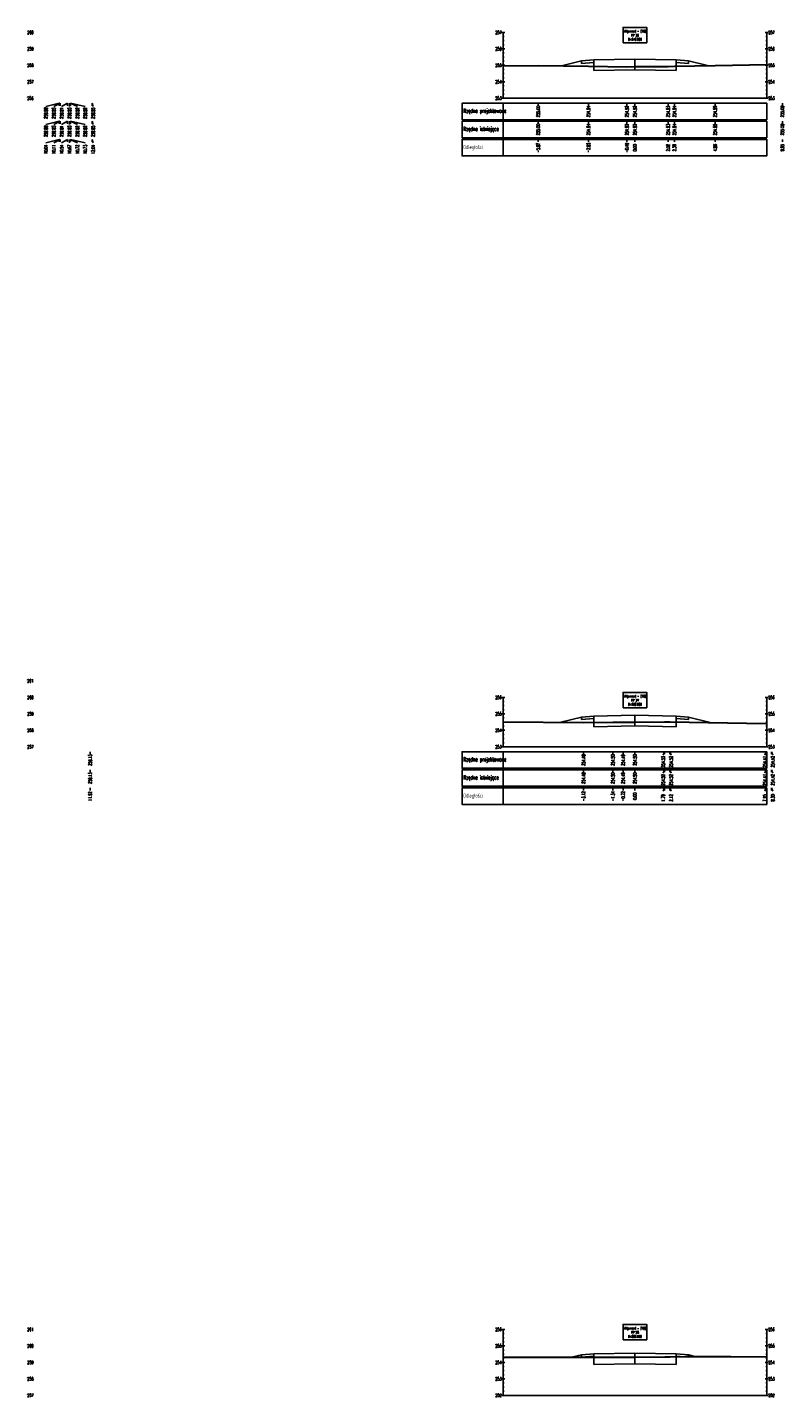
# Model space of a CAD drawing. Header units: metres. Extents: x 7443303 to 7445102, y 5636808 to 5638129.
# Tile 7 of 11: x 7445055 to 7445100, y 5637846 to 5637930. Entities that reach past the tile are written whole.
import ezdxf

# ---------------------------------------------------------------- set-up
doc = ezdxf.new("R2010")
doc.units = ezdxf.units.M
for name, color, linetype in [('C-ROAD-SCTN', 7, 'Continuous'), ('C-ROAD-SCTN-TEXT', 7, 'Continuous'), ('C-ROAD-SCTN-VIEW', 7, 'Continuous'), ('C-ROAD-SHAP', 32, 'Continuous')]:
    doc.layers.add(name, color=color, linetype=linetype)
doc.styles.add('MAT', font='simplex.shx', dxfattribs={"width": 0.6})

msp = doc.modelspace()

# ---------------------------------------------------------------- linework, layer by layer
at = {"layer": 'C-ROAD-SCTN', "color": 153, "linetype": 'Continuous', "lineweight": -3}
for p, q in [((7445087.015, 5637927.186), (7445088.217, 5637927.486)), ((7445088.217, 5637927.486), (7445088.967, 5637927.546)), ((7445088.217, 5637927.486), (7445088.218, 5637927.336)), ((7445088.218, 5637927.336), (7445088.967, 5637927.396)), ((7445088.967, 5637927.546), (7445091.467, 5637927.596)), ((7445088.967, 5637927.546), (7445088.967, 5637926.896)), ((7445088.967, 5637927.396), (7445088.967, 5637927.546)), ((7445091.467, 5637927.596), (7445093.967, 5637927.546)), ((7445091.467, 5637926.946), (7445091.467, 5637927.596)), ((7445093.967, 5637927.546), (7445093.967, 5637926.896)), ((7445093.967, 5637927.546), (7445094.717, 5637927.486)), ((7445093.967, 5637927.396), (7445093.967, 5637927.546)), ((7445093.967, 5637927.396), (7445094.716, 5637927.336)), ((7445094.717, 5637927.486), (7445094.716, 5637927.336)), ((7445094.717, 5637927.486), (7445095.868, 5637927.199)), ((7445088.967, 5637926.896), (7445091.467, 5637926.946)), ((7445091.467, 5637926.946), (7445093.967, 5637926.896)), ((7445086.965, 5637887.331), (7445088.217, 5637887.644)), ((7445088.217, 5637887.644), (7445088.967, 5637887.704)), ((7445088.217, 5637887.644), (7445088.218, 5637887.494)), ((7445088.218, 5637887.494), (7445088.967, 5637887.554)), ((7445088.967, 5637887.704), (7445091.467, 5637887.754)), ((7445088.967, 5637887.704), (7445088.967, 5637887.054)), ((7445088.967, 5637887.554), (7445088.967, 5637887.704)), ((7445091.467, 5637887.754), (7445093.967, 5637887.704)), ((7445091.467, 5637887.104), (7445091.467, 5637887.754)), ((7445093.967, 5637887.704), (7445093.967, 5637887.054)), ((7445093.967, 5637887.704), (7445094.717, 5637887.644)), ((7445093.967, 5637887.554), (7445093.967, 5637887.704)), ((7445093.967, 5637887.554), (7445094.716, 5637887.494)), ((7445094.717, 5637887.644), (7445094.716, 5637887.494)), ((7445094.717, 5637887.644), (7445096.029, 5637887.316)), ((7445088.967, 5637887.054), (7445091.467, 5637887.104)), ((7445091.467, 5637887.104), (7445093.967, 5637887.054)), ((7445087.619, 5637848.775), (7445088.217, 5637848.925)), ((7445088.217, 5637848.925), (7445088.967, 5637848.985)), ((7445088.217, 5637848.925), (7445088.218, 5637848.775)), ((7445088.967, 5637848.985), (7445091.467, 5637849.035)), ((7445088.967, 5637848.985), (7445088.967, 5637848.335)), ((7445088.967, 5637848.835), (7445088.967, 5637848.985)), ((7445091.467, 5637849.035), (7445093.967, 5637848.985)), ((7445091.467, 5637848.385), (7445091.467, 5637849.035)), ((7445093.967, 5637848.985), (7445093.967, 5637848.335)), ((7445093.967, 5637848.985), (7445094.717, 5637848.925)), ((7445093.967, 5637848.835), (7445093.967, 5637848.985)), ((7445094.717, 5637848.925), (7445094.716, 5637848.775)), ((7445094.717, 5637848.925), (7445095.11, 5637848.827)), ((7445088.218, 5637848.775), (7445088.967, 5637848.835)), ((7445088.967, 5637848.335), (7445091.467, 5637848.385)), ((7445091.467, 5637848.385), (7445093.967, 5637848.335)), ((7445093.967, 5637848.835), (7445094.716, 5637848.775))]:
    msp.add_line(p, q, dxfattribs=at)
at = {"layer": 'C-ROAD-SCTN', "color": 1, "linetype": 'Continuous', "lineweight": 30}
for points in [[(7445083.467, 5637927.191), (7445085.594, 5637927.213), (7445088.641, 5637927.155), (7445090.981, 5637927.133), (7445091.467, 5637927.136), (7445093.482, 5637927.148), (7445093.86, 5637927.157), (7445096.329, 5637927.208), (7445099.467, 5637927.273)], [(7445083.467, 5637887.356), (7445088.344, 5637887.321), (7445090.124, 5637887.34), (7445090.746, 5637887.328), (7445091.467, 5637887.337), (7445093.257, 5637887.361), (7445093.592, 5637887.363), (7445099.422, 5637887.25), (7445099.467, 5637887.251)], [(7445083.467, 5637848.78), (7445087.991, 5637848.775), (7445089.588, 5637848.778), (7445090.55, 5637848.785), (7445091.467, 5637848.79), (7445093.288, 5637848.8), (7445093.576, 5637848.802), (7445094.555, 5637848.825), (7445097.28, 5637848.832), (7445099.467, 5637848.795)]]:
    msp.add_lwpolyline(points, dxfattribs=at)
at = {"layer": 'C-ROAD-SCTN-TEXT', "color": 1, "linetype": 'Continuous', "lineweight": -3}
for p, q in [((7445056.505, 5637924.915), (7445055.704, 5637924.715)), ((7445056.575, 5637924.915), (7445056.181, 5637924.715)), ((7445057.007, 5637924.915), (7445056.658, 5637924.715)), ((7445057.135, 5637924.915), (7445057.135, 5637924.715)), ((7445057.185, 5637924.915), (7445057.612, 5637924.715)), ((7445057.201, 5637924.915), (7445058.089, 5637924.715)), ((7445058.507, 5637924.915), (7445058.566, 5637924.715)), ((7445056.505, 5637922.715), (7445055.704, 5637922.515)), ((7445056.575, 5637922.715), (7445056.181, 5637922.515)), ((7445057.007, 5637922.715), (7445056.658, 5637922.515)), ((7445057.135, 5637922.715), (7445057.135, 5637922.515)), ((7445057.185, 5637922.715), (7445057.612, 5637922.515)), ((7445057.201, 5637922.715), (7445058.089, 5637922.515)), ((7445058.507, 5637922.715), (7445058.566, 5637922.515)), ((7445093.257, 5637885.54), (7445093.186, 5637885.34)), ((7445093.592, 5637885.54), (7445093.663, 5637885.34)), ((7445099.422, 5637885.54), (7445099.353, 5637885.34)), ((7445099.762, 5637885.54), (7445099.83, 5637885.34)), ((7445093.257, 5637883.34), (7445093.186, 5637883.14)), ((7445093.592, 5637883.34), (7445093.663, 5637883.14)), ((7445099.422, 5637883.34), (7445099.353, 5637883.14)), ((7445099.762, 5637883.34), (7445099.83, 5637883.14))]:
    msp.add_line(p, q, dxfattribs=at)
at = {"layer": 'C-ROAD-SCTN-TEXT', "color": 7, "linetype": 'Continuous', "lineweight": -3}
for p, q in [((7445056.505, 5637923.815), (7445055.704, 5637923.615)), ((7445056.575, 5637923.815), (7445056.181, 5637923.615)), ((7445057.007, 5637923.815), (7445056.658, 5637923.615)), ((7445057.135, 5637923.815), (7445057.135, 5637923.615)), ((7445057.185, 5637923.815), (7445057.612, 5637923.615)), ((7445057.201, 5637923.815), (7445058.089, 5637923.615)), ((7445058.507, 5637923.815), (7445058.566, 5637923.615)), ((7445093.257, 5637884.44), (7445093.186, 5637884.24)), ((7445093.592, 5637884.44), (7445093.663, 5637884.24)), ((7445099.422, 5637884.44), (7445099.353, 5637884.24)), ((7445099.762, 5637884.44), (7445099.83, 5637884.24))]:
    msp.add_line(p, q, dxfattribs=at)
at = {"layer": 'C-ROAD-SCTN-VIEW', "color": 7, "linetype": 'Continuous', "lineweight": -3}
for p, q in [((7445083.367, 5637929.215), (7445083.567, 5637929.215)), ((7445083.417, 5637928.965), (7445083.517, 5637928.965)), ((7445083.467, 5637925.215), (7445083.467, 5637929.215)), ((7445099.367, 5637929.215), (7445099.567, 5637929.215)), ((7445099.417, 5637928.965), (7445099.517, 5637928.965)), ((7445099.467, 5637925.215), (7445099.467, 5637929.215)), ((7445083.367, 5637928.215), (7445083.567, 5637928.215)), ((7445083.417, 5637928.715), (7445083.517, 5637928.715)), ((7445083.417, 5637928.465), (7445083.517, 5637928.465)), ((7445083.417, 5637927.965), (7445083.517, 5637927.965)), ((7445099.367, 5637928.215), (7445099.567, 5637928.215)), ((7445099.417, 5637928.715), (7445099.517, 5637928.715)), ((7445099.417, 5637928.465), (7445099.517, 5637928.465)), ((7445099.417, 5637927.965), (7445099.517, 5637927.965)), ((7445083.367, 5637927.215), (7445083.567, 5637927.215)), ((7445083.417, 5637927.715), (7445083.517, 5637927.715)), ((7445083.417, 5637927.465), (7445083.517, 5637927.465)), ((7445099.367, 5637927.215), (7445099.567, 5637927.215)), ((7445099.417, 5637927.715), (7445099.517, 5637927.715)), ((7445099.417, 5637927.465), (7445099.517, 5637927.465)), ((7445083.417, 5637926.965), (7445083.517, 5637926.965)), ((7445083.417, 5637926.715), (7445083.517, 5637926.715)), ((7445083.417, 5637926.465), (7445083.517, 5637926.465)), ((7445099.417, 5637926.965), (7445099.517, 5637926.965)), ((7445099.417, 5637926.715), (7445099.517, 5637926.715)), ((7445099.417, 5637926.465), (7445099.517, 5637926.465)), ((7445083.367, 5637926.215), (7445083.567, 5637926.215)), ((7445083.417, 5637925.965), (7445083.517, 5637925.965)), ((7445083.417, 5637925.715), (7445083.517, 5637925.715)), ((7445083.417, 5637925.465), (7445083.517, 5637925.465)), ((7445099.367, 5637926.215), (7445099.567, 5637926.215)), ((7445099.417, 5637925.965), (7445099.517, 5637925.965)), ((7445099.417, 5637925.715), (7445099.517, 5637925.715)), ((7445099.417, 5637925.465), (7445099.517, 5637925.465)), ((7445083.367, 5637925.215), (7445099.567, 5637925.215)), ((7445056.505, 5637923.815), (7445056.505, 5637923.665)), ((7445056.575, 5637923.815), (7445056.575, 5637923.665)), ((7445057.007, 5637923.815), (7445057.007, 5637923.665)), ((7445057.135, 5637923.815), (7445057.135, 5637923.665)), ((7445057.185, 5637923.815), (7445057.185, 5637923.665)), ((7445057.201, 5637923.815), (7445057.201, 5637923.665)), ((7445058.507, 5637923.815), (7445058.507, 5637923.665)), ((7445085.594, 5637923.815), (7445085.594, 5637923.665)), ((7445088.641, 5637923.815), (7445088.641, 5637923.665)), ((7445090.981, 5637923.815), (7445090.981, 5637923.665)), ((7445091.467, 5637923.815), (7445091.467, 5637923.665)), ((7445093.482, 5637923.815), (7445093.482, 5637923.665)), ((7445093.86, 5637923.815), (7445093.86, 5637923.665)), ((7445096.329, 5637923.815), (7445096.329, 5637923.665)), ((7445100.415, 5637923.815), (7445100.415, 5637923.665)), ((7445083.367, 5637888.84), (7445083.567, 5637888.84)), ((7445083.467, 5637885.84), (7445083.467, 5637888.84)), ((7445099.367, 5637888.84), (7445099.567, 5637888.84)), ((7445099.467, 5637885.84), (7445099.467, 5637888.84)), ((7445083.417, 5637888.59), (7445083.517, 5637888.59)), ((7445083.417, 5637888.34), (7445083.517, 5637888.34)), ((7445083.417, 5637888.09), (7445083.517, 5637888.09)), ((7445099.417, 5637888.59), (7445099.517, 5637888.59)), ((7445099.417, 5637888.34), (7445099.517, 5637888.34)), ((7445099.417, 5637888.09), (7445099.517, 5637888.09)), ((7445083.367, 5637887.84), (7445083.567, 5637887.84)), ((7445083.417, 5637887.59), (7445083.517, 5637887.59)), ((7445083.417, 5637887.34), (7445083.517, 5637887.34)), ((7445099.367, 5637887.84), (7445099.567, 5637887.84)), ((7445099.417, 5637887.59), (7445099.517, 5637887.59)), ((7445099.417, 5637887.34), (7445099.517, 5637887.34)), ((7445083.367, 5637886.84), (7445083.567, 5637886.84)), ((7445083.417, 5637887.09), (7445083.517, 5637887.09)), ((7445083.417, 5637886.59), (7445083.517, 5637886.59)), ((7445083.417, 5637886.34), (7445083.517, 5637886.34)), ((7445099.367, 5637886.84), (7445099.567, 5637886.84)), ((7445099.417, 5637887.09), (7445099.517, 5637887.09)), ((7445099.417, 5637886.59), (7445099.517, 5637886.59)), ((7445099.417, 5637886.34), (7445099.517, 5637886.34)), ((7445083.367, 5637885.84), (7445099.567, 5637885.84)), ((7445083.417, 5637886.09), (7445083.517, 5637886.09)), ((7445099.417, 5637886.09), (7445099.517, 5637886.09)), ((7445058.389, 5637884.44), (7445058.389, 5637884.29)), ((7445088.344, 5637884.44), (7445088.344, 5637884.29)), ((7445090.124, 5637884.44), (7445090.124, 5637884.29)), ((7445090.746, 5637884.44), (7445090.746, 5637884.29)), ((7445091.467, 5637884.44), (7445091.467, 5637884.29)), ((7445093.257, 5637884.44), (7445093.257, 5637884.29)), ((7445093.592, 5637884.44), (7445093.592, 5637884.29)), ((7445099.422, 5637884.44), (7445099.422, 5637884.29)), ((7445099.762, 5637884.44), (7445099.762, 5637884.29)), ((7445083.367, 5637850.465), (7445083.567, 5637850.465)), ((7445083.417, 5637850.215), (7445083.517, 5637850.215)), ((7445083.417, 5637849.965), (7445083.517, 5637849.965)), ((7445083.467, 5637846.465), (7445083.467, 5637850.465)), ((7445099.367, 5637850.465), (7445099.567, 5637850.465)), ((7445099.417, 5637850.215), (7445099.517, 5637850.215)), ((7445099.417, 5637849.965), (7445099.517, 5637849.965)), ((7445099.467, 5637846.465), (7445099.467, 5637850.465)), ((7445083.367, 5637849.465), (7445083.567, 5637849.465)), ((7445083.417, 5637849.715), (7445083.517, 5637849.715)), ((7445083.417, 5637849.215), (7445083.517, 5637849.215)), ((7445083.417, 5637848.965), (7445083.517, 5637848.965)), ((7445099.367, 5637849.465), (7445099.567, 5637849.465)), ((7445099.417, 5637849.715), (7445099.517, 5637849.715)), ((7445099.417, 5637849.215), (7445099.517, 5637849.215)), ((7445099.417, 5637848.965), (7445099.517, 5637848.965)), ((7445083.367, 5637848.465), (7445083.567, 5637848.465)), ((7445083.417, 5637848.715), (7445083.517, 5637848.715)), ((7445083.417, 5637848.215), (7445083.517, 5637848.215)), ((7445099.367, 5637848.465), (7445099.567, 5637848.465)), ((7445099.417, 5637848.715), (7445099.517, 5637848.715)), ((7445099.417, 5637848.215), (7445099.517, 5637848.215)), ((7445083.367, 5637847.465), (7445083.567, 5637847.465)), ((7445083.417, 5637847.965), (7445083.517, 5637847.965)), ((7445083.417, 5637847.715), (7445083.517, 5637847.715)), ((7445099.367, 5637847.465), (7445099.567, 5637847.465)), ((7445099.417, 5637847.965), (7445099.517, 5637847.965)), ((7445099.417, 5637847.715), (7445099.517, 5637847.715)), ((7445083.367, 5637846.465), (7445099.567, 5637846.465)), ((7445083.417, 5637847.215), (7445083.517, 5637847.215)), ((7445083.417, 5637846.965), (7445083.517, 5637846.965)), ((7445083.417, 5637846.715), (7445083.517, 5637846.715)), ((7445099.417, 5637847.215), (7445099.517, 5637847.215)), ((7445099.417, 5637846.965), (7445099.517, 5637846.965)), ((7445099.417, 5637846.715), (7445099.517, 5637846.715))]:
    msp.add_line(p, q, dxfattribs=at)
at = {"layer": 'C-ROAD-SCTN-VIEW', "color": 1, "linetype": 'Continuous', "lineweight": -3}
for p, q in [((7445056.505, 5637924.915), (7445056.505, 5637924.765)), ((7445056.575, 5637924.915), (7445056.575, 5637924.765)), ((7445057.007, 5637924.915), (7445057.007, 5637924.765)), ((7445057.135, 5637924.915), (7445057.135, 5637924.765)), ((7445057.185, 5637924.915), (7445057.185, 5637924.765)), ((7445057.201, 5637924.915), (7445057.201, 5637924.765)), ((7445058.507, 5637924.915), (7445058.507, 5637924.765)), ((7445085.594, 5637924.915), (7445085.594, 5637924.765)), ((7445088.641, 5637924.915), (7445088.641, 5637924.765)), ((7445090.981, 5637924.915), (7445090.981, 5637924.765)), ((7445091.467, 5637924.915), (7445091.467, 5637924.765)), ((7445093.482, 5637924.915), (7445093.482, 5637924.765)), ((7445093.86, 5637924.915), (7445093.86, 5637924.765)), ((7445096.329, 5637924.915), (7445096.329, 5637924.765)), ((7445100.415, 5637924.915), (7445100.415, 5637924.765)), ((7445056.505, 5637922.715), (7445056.505, 5637922.565)), ((7445056.575, 5637922.715), (7445056.575, 5637922.565)), ((7445057.007, 5637922.715), (7445057.007, 5637922.565)), ((7445057.135, 5637922.715), (7445057.135, 5637922.565)), ((7445057.185, 5637922.715), (7445057.185, 5637922.565)), ((7445057.201, 5637922.715), (7445057.201, 5637922.565)), ((7445058.507, 5637922.715), (7445058.507, 5637922.565)), ((7445085.594, 5637922.715), (7445085.594, 5637922.565)), ((7445088.641, 5637922.715), (7445088.641, 5637922.565)), ((7445090.981, 5637922.715), (7445090.981, 5637922.565)), ((7445091.467, 5637922.715), (7445091.467, 5637922.565)), ((7445093.482, 5637922.715), (7445093.482, 5637922.565)), ((7445093.86, 5637922.715), (7445093.86, 5637922.565)), ((7445096.329, 5637922.715), (7445096.329, 5637922.565)), ((7445100.415, 5637922.715), (7445100.415, 5637922.565)), ((7445058.389, 5637885.54), (7445058.389, 5637885.39)), ((7445088.344, 5637885.54), (7445088.344, 5637885.39)), ((7445090.124, 5637885.54), (7445090.124, 5637885.39)), ((7445090.746, 5637885.54), (7445090.746, 5637885.39)), ((7445091.467, 5637885.54), (7445091.467, 5637885.39)), ((7445093.257, 5637885.54), (7445093.257, 5637885.39)), ((7445093.592, 5637885.54), (7445093.592, 5637885.39)), ((7445099.422, 5637885.54), (7445099.422, 5637885.39)), ((7445099.762, 5637885.54), (7445099.762, 5637885.39)), ((7445058.389, 5637883.34), (7445058.389, 5637883.19)), ((7445088.344, 5637883.34), (7445088.344, 5637883.19)), ((7445090.124, 5637883.34), (7445090.124, 5637883.19)), ((7445090.746, 5637883.34), (7445090.746, 5637883.19)), ((7445091.467, 5637883.34), (7445091.467, 5637883.19)), ((7445093.257, 5637883.34), (7445093.257, 5637883.19)), ((7445093.592, 5637883.34), (7445093.592, 5637883.19)), ((7445099.422, 5637883.34), (7445099.422, 5637883.19)), ((7445099.762, 5637883.34), (7445099.762, 5637883.19))]:
    msp.add_line(p, q, dxfattribs=at)
at = {"layer": 'C-ROAD-SCTN-VIEW', "color": 7, "linetype": 'Continuous', "lineweight": -3}
for points in [[(7445090.746, 5637928.59), (7445092.187, 5637928.59), (7445092.187, 5637929.519), (7445090.746, 5637929.519)], [(7445083.467, 5637922.815), (7445083.467, 5637923.815), (7445080.967, 5637923.815), (7445080.967, 5637922.815)], [(7445083.467, 5637922.815), (7445099.467, 5637922.815), (7445099.467, 5637923.815), (7445083.467, 5637923.815)], [(7445090.746, 5637888.215), (7445092.187, 5637888.215), (7445092.187, 5637889.144), (7445090.746, 5637889.144)], [(7445083.467, 5637883.44), (7445083.467, 5637884.44), (7445080.967, 5637884.44), (7445080.967, 5637883.44)], [(7445083.467, 5637883.44), (7445099.467, 5637883.44), (7445099.467, 5637884.44), (7445083.467, 5637884.44)], [(7445090.746, 5637849.84), (7445092.187, 5637849.84), (7445092.187, 5637850.769), (7445090.746, 5637850.769)]]:
    msp.add_3dface(points, dxfattribs=at)
at = {"layer": 'C-ROAD-SCTN-VIEW', "color": 1, "linetype": 'Continuous', "lineweight": -3}
for points in [[(7445083.467, 5637923.915), (7445083.467, 5637924.915), (7445080.967, 5637924.915), (7445080.967, 5637923.915)], [(7445083.467, 5637923.915), (7445099.467, 5637923.915), (7445099.467, 5637924.915), (7445083.467, 5637924.915)], [(7445083.467, 5637921.715), (7445083.467, 5637922.715), (7445080.967, 5637922.715), (7445080.967, 5637921.715)], [(7445083.467, 5637921.715), (7445099.467, 5637921.715), (7445099.467, 5637922.715), (7445083.467, 5637922.715)], [(7445083.467, 5637884.54), (7445083.467, 5637885.54), (7445080.967, 5637885.54), (7445080.967, 5637884.54)], [(7445083.467, 5637884.54), (7445099.467, 5637884.54), (7445099.467, 5637885.54), (7445083.467, 5637885.54)], [(7445083.467, 5637882.34), (7445083.467, 5637883.34), (7445080.967, 5637883.34), (7445080.967, 5637882.34)], [(7445083.467, 5637882.34), (7445099.467, 5637882.34), (7445099.467, 5637883.34), (7445083.467, 5637883.34)]]:
    msp.add_3dface(points, dxfattribs=at)
at = {"layer": 'C-ROAD-SHAP', "color": 32, "linetype": 'Continuous', "lineweight": -3}
for p, q in [((7445088.967, 5637927.546), (7445088.217, 5637927.486)), ((7445088.217, 5637927.486), (7445088.218, 5637927.336)), ((7445088.218, 5637927.336), (7445088.967, 5637927.396)), ((7445091.467, 5637927.596), (7445088.967, 5637927.546)), ((7445088.967, 5637927.546), (7445088.967, 5637926.896)), ((7445088.967, 5637927.396), (7445088.967, 5637927.546)), ((7445091.467, 5637927.596), (7445093.967, 5637927.546)), ((7445091.467, 5637926.946), (7445091.467, 5637927.596)), ((7445093.967, 5637927.546), (7445093.967, 5637926.896)), ((7445093.967, 5637927.546), (7445094.717, 5637927.486)), ((7445093.967, 5637927.396), (7445093.967, 5637927.546)), ((7445094.716, 5637927.336), (7445093.967, 5637927.396)), ((7445094.717, 5637927.486), (7445094.716, 5637927.336)), ((7445088.967, 5637926.896), (7445091.467, 5637926.946)), ((7445093.967, 5637926.896), (7445091.467, 5637926.946)), ((7445088.967, 5637887.704), (7445088.217, 5637887.644)), ((7445088.217, 5637887.644), (7445088.218, 5637887.494)), ((7445088.218, 5637887.494), (7445088.967, 5637887.554)), ((7445091.467, 5637887.754), (7445088.967, 5637887.704)), ((7445088.967, 5637887.704), (7445088.967, 5637887.054)), ((7445088.967, 5637887.554), (7445088.967, 5637887.704)), ((7445091.467, 5637887.754), (7445093.967, 5637887.704)), ((7445091.467, 5637887.104), (7445091.467, 5637887.754)), ((7445093.967, 5637887.704), (7445093.967, 5637887.054)), ((7445093.967, 5637887.704), (7445094.717, 5637887.644)), ((7445093.967, 5637887.554), (7445093.967, 5637887.704)), ((7445094.716, 5637887.494), (7445093.967, 5637887.554)), ((7445094.717, 5637887.644), (7445094.716, 5637887.494)), ((7445088.967, 5637887.054), (7445091.467, 5637887.104)), ((7445093.967, 5637887.054), (7445091.467, 5637887.104)), ((7445088.967, 5637848.985), (7445088.217, 5637848.925)), ((7445088.217, 5637848.925), (7445088.218, 5637848.775)), ((7445091.467, 5637849.035), (7445088.967, 5637848.985)), ((7445088.967, 5637848.985), (7445088.967, 5637848.335)), ((7445088.967, 5637848.835), (7445088.967, 5637848.985)), ((7445091.467, 5637849.035), (7445093.967, 5637848.985)), ((7445091.467, 5637848.385), (7445091.467, 5637849.035)), ((7445093.967, 5637848.985), (7445093.967, 5637848.335)), ((7445093.967, 5637848.985), (7445094.717, 5637848.925)), ((7445093.967, 5637848.835), (7445093.967, 5637848.985)), ((7445094.717, 5637848.925), (7445094.716, 5637848.775)), ((7445088.218, 5637848.775), (7445088.967, 5637848.835)), ((7445088.967, 5637848.335), (7445091.467, 5637848.385)), ((7445093.967, 5637848.335), (7445091.467, 5637848.385)), ((7445094.716, 5637848.775), (7445093.967, 5637848.835))]:
    msp.add_line(p, q, dxfattribs=at)

# ---------------------------------------------------------------- texts
at = {"layer": 'C-ROAD-SCTN-TEXT', "color": 1, "linetype": 'Continuous', "lineweight": -3, "char_height": 0.2, "attachment_point": 5, "rotation": 90, "style": 'MAT'}
for s, insert in [('258.88', (7445055.704, 5637924.315)), ('258.83', (7445056.181, 5637924.315)), ('258.81', (7445056.658, 5637924.315)), ('258.83', (7445057.135, 5637924.315)), ('258.82', (7445057.612, 5637924.315)), ('258.82', (7445058.089, 5637924.315)), ('258.85', (7445058.566, 5637924.315)), ('255.00', (7445085.594, 5637924.415)), ('254.94', (7445088.641, 5637924.415)), ('254.92', (7445090.981, 5637924.415)), ('254.92', (7445091.467, 5637924.415)), ('254.93', (7445093.482, 5637924.415)), ('254.94', (7445093.86, 5637924.415)), ('254.99', (7445096.329, 5637924.415)), ('255.08', (7445100.415, 5637924.415)), ('10.04', (7445055.704, 5637922.115)), ('10.11', (7445056.181, 5637922.115)), ('10.54', (7445056.658, 5637922.115)), ('10.67', (7445057.135, 5637922.115)), ('10.72', (7445057.612, 5637922.115)), ('10.73', (7445058.089, 5637922.115)), ('12.04', (7445058.566, 5637922.115)), ('-5.87', (7445085.594, 5637922.215)), ('-2.83', (7445088.641, 5637922.215)), ('-0.49', (7445090.981, 5637922.215)), ('0.00', (7445091.467, 5637922.215)), ('2.02', (7445093.482, 5637922.215)), ('2.39', (7445093.86, 5637922.215)), ('4.86', (7445096.329, 5637922.215)), ('8.95', (7445100.415, 5637922.215)), ('259.13', (7445058.389, 5637885.04)), ('254.48', (7445088.344, 5637885.04)), ('254.50', (7445090.124, 5637885.04)), ('254.49', (7445090.746, 5637885.04)), ('254.50', (7445091.467, 5637885.04)), ('254.52', (7445093.186, 5637884.94)), ('254.52', (7445093.663, 5637884.94)), ('254.41', (7445099.353, 5637884.94)), ('254.42', (7445099.83, 5637884.94)), ('11.92', (7445058.389, 5637882.84)), ('-3.12', (7445088.344, 5637882.84)), ('-1.34', (7445090.124, 5637882.84)), ('-0.72', (7445090.746, 5637882.84)), ('0.00', (7445091.467, 5637882.84)), ('1.79', (7445093.186, 5637882.74)), ('2.12', (7445093.663, 5637882.74)), ('7.95', (7445099.353, 5637882.74)), ('8.30', (7445099.83, 5637882.74))]:
    msp.add_mtext(s, dxfattribs=dict(at, insert=insert))
at = {"layer": 'C-ROAD-SCTN-TEXT', "color": 7, "linetype": 'Continuous', "lineweight": -3, "char_height": 0.2, "attachment_point": 5, "rotation": 90, "style": 'MAT'}
for s, insert in [('258.88', (7445055.704, 5637923.215)), ('258.83', (7445056.181, 5637923.215)), ('258.81', (7445056.658, 5637923.215)), ('258.83', (7445057.135, 5637923.215)), ('258.82', (7445057.612, 5637923.215)), ('258.82', (7445058.089, 5637923.215)), ('258.85', (7445058.566, 5637923.215)), ('255.00', (7445085.594, 5637923.315)), ('254.94', (7445088.641, 5637923.315)), ('254.92', (7445090.981, 5637923.315)), ('254.92', (7445091.467, 5637923.315)), ('254.93', (7445093.482, 5637923.315)), ('254.94', (7445093.86, 5637923.315)), ('254.99', (7445096.329, 5637923.315)), ('255.08', (7445100.415, 5637923.315)), ('259.13', (7445058.389, 5637883.94)), ('254.48', (7445088.344, 5637883.94)), ('254.50', (7445090.124, 5637883.94)), ('254.49', (7445090.746, 5637883.94)), ('254.50', (7445091.467, 5637883.94)), ('254.52', (7445093.186, 5637883.84)), ('254.52', (7445093.663, 5637883.84)), ('254.41', (7445099.353, 5637883.84)), ('254.42', (7445099.83, 5637883.84))]:
    msp.add_mtext(s, dxfattribs=dict(at, insert=insert))
at = {"layer": 'C-ROAD-SCTN-VIEW', "color": 7, "linetype": 'Continuous', "lineweight": -3, "style": 'MAT'}
for s, insert, char_height, attachment_point in [('260', (7445054.567, 5637929.215), 0.2, 4), ('257', (7445083.367, 5637929.215), 0.2, 6), ('Alignment - (10)\\PPP 26\\P0+540.000', (7445091.467, 5637928.715), 0.15, 8), ('257', (7445099.567, 5637929.215), 0.2, 4), ('259', (7445054.567, 5637928.215), 0.2, 4), ('256', (7445083.367, 5637928.215), 0.2, 6), ('256', (7445099.567, 5637928.215), 0.2, 4), ('258', (7445054.567, 5637927.215), 0.2, 4), ('255', (7445083.367, 5637927.215), 0.2, 6), ('255', (7445099.567, 5637927.215), 0.2, 4), ('257', (7445054.567, 5637926.215), 0.2, 4), ('254', (7445083.367, 5637926.215), 0.2, 6), ('254', (7445099.567, 5637926.215), 0.2, 4), ('256', (7445054.567, 5637925.215), 0.2, 4), ('253', (7445083.367, 5637925.215), 0.2, 6), ('253', (7445099.567, 5637925.215), 0.2, 4), ('Rzędne istniejące', (7445081.042, 5637923.315), 0.25, 4), ('261', (7445054.567, 5637889.84), 0.2, 4), ('260', (7445054.567, 5637888.84), 0.2, 4), ('256', (7445083.367, 5637888.84), 0.2, 6), ('Alignment - (10)\\PPP 27\\P0+560.000', (7445091.467, 5637888.34), 0.15, 8), ('256', (7445099.567, 5637888.84), 0.2, 4), ('259', (7445054.567, 5637887.84), 0.2, 4), ('255', (7445083.367, 5637887.84), 0.2, 6), ('255', (7445099.567, 5637887.84), 0.2, 4), ('258', (7445054.567, 5637886.84), 0.2, 4), ('254', (7445083.367, 5637886.84), 0.2, 6), ('254', (7445099.567, 5637886.84), 0.2, 4), ('257', (7445054.567, 5637885.84), 0.2, 4), ('253', (7445083.367, 5637885.84), 0.2, 6), ('253', (7445099.567, 5637885.84), 0.2, 4), ('Rzędne istniejące', (7445081.042, 5637883.94), 0.25, 4), ('261', (7445054.567, 5637850.465), 0.2, 4), ('256', (7445083.367, 5637850.465), 0.2, 6), ('Alignment - (10)\\PPP 28\\P0+580.000', (7445091.467, 5637849.965), 0.15, 8), ('256', (7445099.567, 5637850.465), 0.2, 4), ('260', (7445054.567, 5637849.465), 0.2, 4), ('255', (7445083.367, 5637849.465), 0.2, 6), ('255', (7445099.567, 5637849.465), 0.2, 4), ('259', (7445054.567, 5637848.465), 0.2, 4), ('254', (7445083.367, 5637848.465), 0.2, 6), ('254', (7445099.567, 5637848.465), 0.2, 4), ('258', (7445054.567, 5637847.465), 0.2, 4), ('253', (7445083.367, 5637847.465), 0.2, 6), ('253', (7445099.567, 5637847.465), 0.2, 4), ('257', (7445054.567, 5637846.465), 0.2, 4), ('252', (7445083.367, 5637846.465), 0.2, 6), ('252', (7445099.567, 5637846.465), 0.2, 4)]:
    msp.add_mtext(s, dxfattribs=dict(at, insert=insert, char_height=char_height, attachment_point=attachment_point))
at = {"layer": 'C-ROAD-SCTN-VIEW', "color": 1, "linetype": 'Continuous', "lineweight": -3, "char_height": 0.25, "attachment_point": 4, "style": 'MAT'}
for s, insert in [('Rzędne projektowane', (7445081.042, 5637924.415)), ('Odległości', (7445081.042, 5637922.215)), ('Rzędne projektowane', (7445081.042, 5637885.04)), ('Odległości', (7445081.042, 5637882.84))]:
    msp.add_mtext(s, dxfattribs=dict(at, insert=insert))

doc.saveas('drawing.dxf')
